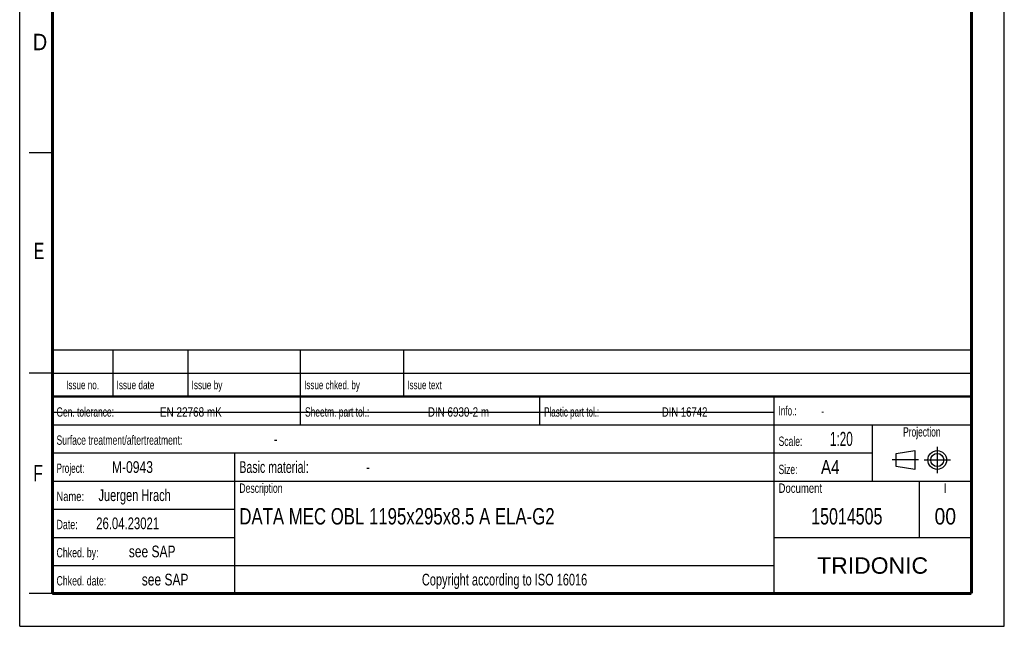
# Model space of a CAD drawing. Header units: millimetres. Extents: x 0 to 210, y 0 to 297.
# Tile 1 of 17: x 0 to 210, y 0 to 129. Entities that reach past the tile are written whole.
import ezdxf
from ezdxf.enums import TextEntityAlignment as Align

# ---------------------------------------------------------------- set-up
doc = ezdxf.new("R2010")
doc.units = ezdxf.units.MM
doc.header["$LTSCALE"] = 19.36
doc.linetypes.add('CENTER', pattern=[0.6, 0.375, -0.075, 0.075, -0.075])
doc.layers.get('0').update_dxf_attribs({"linetype": 'CONTINUOUS'})
doc.layers.add('DEFAULT_1', color=7, linetype='CENTER')
doc.layers.add('Z_NOTICE', color=7, linetype='CONTINUOUS')
doc.styles.get("Standard").update_dxf_attribs({"font": 'txt', "width": 0.7})
doc.styles.add('TEXTSTYLE_2', font='txt', dxfattribs={"width": 0.75})
doc.styles.add('TEXTSTYLE_5', font='arial.ttf')

# ---------------------------------------------------------------- blocks, each defined once
blk = doc.blocks.new('PROJEKTIONSMETHODE_BL0', base_point=(192.31, 35.47))
at = {"color": 2, "linetype": 'CONTINUOUS'}
for p, q in [((186.91, 36.87), (190.91, 37.47)), ((186.91, 34.07), (186.91, 36.87)), ((190.91, 37.47), (190.91, 33.47)), ((190.91, 33.47), (186.91, 34.07))]:
    blk.add_line(p, q, dxfattribs=at)
for radius in [2, 1.4]:
    blk.add_circle((195.71, 35.47), radius, dxfattribs=at)
at = {"layer": 'DEFAULT_1', "color": 2, "linetype": 'CENTER'}
for p, q in [((195.71, 38.27), (195.71, 32.67)), ((191.71, 35.47), (186.11, 35.47)), ((192.91, 35.47), (198.5, 35.47))]:
    blk.add_line(p, q, dxfattribs=at)

msp = doc.modelspace()

# ---------------------------------------------------------------- linework, layer by layer
at = {"color": 2, "linetype": 'CONTINUOUS'}
for p, q in [((0, 0), (0, 297)), ((210, 0), (210, 297)), ((7, 101), (2, 101)), ((6.9136191, 48.9601545), (6.9136191, 58.9601545)), ((6.9136191, 58.9601545), (202.9136191, 58.9601545)), ((19.9136191, 48.9601545), (19.9136191, 58.9601545)), ((35.9136191, 48.9601545), (35.9136191, 58.9601545)), ((59.9136191, 48.9601545), (59.9136191, 58.9601545)), ((81.9136191, 48.9601545), (81.9136191, 58.9601545)), ((202.9136191, 48.9601545), (202.9136191, 58.9601545)), ((7, 54), (2, 54)), ((6.9136191, 53.9601545), (202.9136191, 53.9601545)), ((6.9135461, 6.960131), (6.9135461, 48.960131)), ((6.9135461, 48.960131), (202.9135461, 48.960131)), ((6.9136191, 48.9601545), (202.9136191, 48.9601545)), ((59.9135461, 42.960131), (59.9135461, 48.960131)), ((110.9135461, 42.960131), (110.9135461, 48.960131)), ((160.9135461, 6.960131), (160.9135461, 48.960131)), ((202.9135461, 6.960131), (202.9135461, 48.960131)), ((6.9135461, 42.960131), (202.9135461, 42.960131)), ((181.9135461, 30.960131), (181.9135461, 42.960131)), ((6.9135461, 36.960131), (181.9135461, 36.960131)), ((45.9135461, 6.960131), (45.9135461, 36.960131)), ((6.9135461, 30.960131), (202.9135461, 30.960131)), ((191.9135461, 18.960131), (191.9135461, 30.960131)), ((6.9135461, 24.960131), (45.9135461, 24.960131)), ((6.9135461, 18.960131), (45.9135461, 18.960131)), ((160.9135461, 18.960131), (202.9135461, 18.960131)), ((6.9135461, 12.960131), (160.9135461, 12.960131)), ((7, 7), (2, 7)), ((6.9135461, 6.960131), (202.9135461, 6.960131)), ((0, 0), (210, 0))]:
    msp.add_line(p, q, dxfattribs=at)
at = {"color": 7, "linetype": 'CONTINUOUS'}
msp.add_line((6.9487303, 45.6927252), (160.7487303, 45.6927252), dxfattribs=at)
for points, const_width in [([(7, 7), (7, 290)], 0.7), ([(203, 7), (203, 290)], 0.7), ([(7, 49), (203, 49)], 0.5), ([(7, 7), (203, 7)], 0.7)]:
    msp.add_lwpolyline(points, dxfattribs=dict(at, const_width=const_width))

# ---------------------------------------------------------------- block references
at = {"color": 2, "linetype": 'CONTINUOUS'}
msp.add_blockref('PROJEKTIONSMETHODE_BL0', (192.3050847, 35.4697475), dxfattribs=at)

# ---------------------------------------------------------------- texts
at = {"color": 5, "linetype": 'CONTINUOUS', "style": 'TEXTSTYLE_2'}
for s, width, p in [('D', 0.904762, (2.8072937, 122.8571704)), ('E', 0.714286, (3.0024535, 78.3024711)), ('F', 0.714286, (2.9221923, 30.8970418))]:
    msp.add_text(s, height=3.5, dxfattribs=dict(at, width=width)).set_placement(p)
at = {"layer": 'Z_NOTICE', "color": 5, "linetype": 'CONTINUOUS', "style": 'TEXTSTYLE_2'}
for s, height, width, p in [('Issue date ', 1.8, 0.725108, (20.6636191, 50.5601545)), ('Issue by ', 1.8, 0.732804, (36.6636191, 50.5601545)), ('Issue chked. by', 1.8, 0.711111, (60.6636191, 50.5601545)), ('Issue text ', 1.8, 0.712121, (82.6636191, 50.5601545)), ('Gen. tolerance:', 2, 0.669841, (7.8510461, 44.710131)), ('EN 22768 mK', 2, 0.792208, (29.9105699, 44.710131)), ('Sheetm. part tol.:', 2, 0.67328, (60.8510461, 44.710131)), ('DIN 6930-2 m', 2, 0.78373, (87.0534271, 44.710131)), ('Plastic part tol.:', 2, 0.642857, (111.8510461, 44.710131)), ('DIN 16742', 2, 0.759259, (136.958189, 44.710131)), ('Info.: ', 2, 0.64966, (161.8510461, 44.960131)), ('Surface treatment/aftertreatment: ', 2, 0.681373, (7.8510461, 38.710131)), ('Scale:  ', 2, 0.684524, (161.8510461, 38.460131)), ('1:20', 3, 0.625, (172.8034271, 38.460131)), ('-', 2.5, 0.714286, (54.1843795, 38.710131)), ('Project: ', 2, 0.656085, (7.8510461, 32.710131)), ('M-0943', 2.5, 0.77381, (19.6605699, 32.710131)), ('Basic material: ', 2.5, 0.675595, (46.8510461, 32.710131)), ('-', 2.5, 0.714286, (73.8748557, 32.710131)), ('Size: ', 2, 0.678571, (161.8510461, 32.460131)), (' A4', 3, 0.809524, (169.9939033, 32.460131)), ('Juergen Hrach', 2.5, 0.703297, (16.8034271, 26.710131)), ('Description', 2, 0.688312, (46.8510461, 28.460131)), ('Document', 2, 0.761905, (161.8510461, 28.460131)), ('Name: ', 2, 0.746032, (7.8510461, 26.710131)), ('26.04.23021', 2.5, 0.720779, (16.3272366, 20.710131)), ('Date: ', 2, 0.706349, (7.8510461, 20.710131)), ('Chked. by: ', 2, 0.701299, (7.8510461, 14.710131)), ('see SAP', 2.5, 0.765306, (23.2796176, 14.710131)), ('Chked. date: ', 2, 0.699634, (7.8510461, 8.710131)), ('see SAP', 2.5, 0.765306, (26.0415223, 8.710131))]:
    msp.add_text(s, height=height, dxfattribs=dict(at, width=width)).set_placement(p)
for s, height, width, p in [('Issue no.', 1.8, 0.719577, (13.4136191, 50.5601545)), ('Projection', 2, 0.671429, (192.4135461, 40.460131)), ('I', 2, 0.833333, (197.4135461, 28.460131)), ('Copyright according to ISO 16016', 2.5, 0.700149, (103.4135461, 8.710131))]:
    msp.add_text(s, height=height, dxfattribs=dict(at, width=width)).set_placement(p, align=Align.CENTER)
at = {"layer": 'Z_NOTICE', "color": 5, "linetype": 'CONTINUOUS', "width": 0.714286}
msp.add_text('-', height=1.8, dxfattribs=at).set_placement((170.9462842, 44.960131))
at = {"layer": 'Z_NOTICE', "color": 7, "linetype": 'CONTINUOUS', "style": 'TEXTSTYLE_2', "width": 0.764706}
msp.add_text('DATA MEC OBL 1195x295x8.5 A ELA-G2', height=3.5, dxfattribs=at).set_placement((46.8510461, 21.710131))
at = {"layer": 'Z_NOTICE', "color": 7, "linetype": 'CONTINUOUS', "style": 'TEXTSTYLE_2'}
for s, width, p in [('15014505', 0.729167, (176.4135461, 21.710131)), ('00', 0.880952, (197.4135461, 21.710131))]:
    msp.add_text(s, height=3.5, dxfattribs=dict(at, width=width)).set_placement(p, align=Align.CENTER)
at = {"layer": 'Z_NOTICE', "color": 5, "linetype": 'CONTINUOUS', "style": 'TEXTSTYLE_5'}
msp.add_text('TRIDONIC', height=3.5, dxfattribs=at).set_placement((181.9135461, 11.210131), align=Align.CENTER)

doc.saveas('drawing.dxf')
